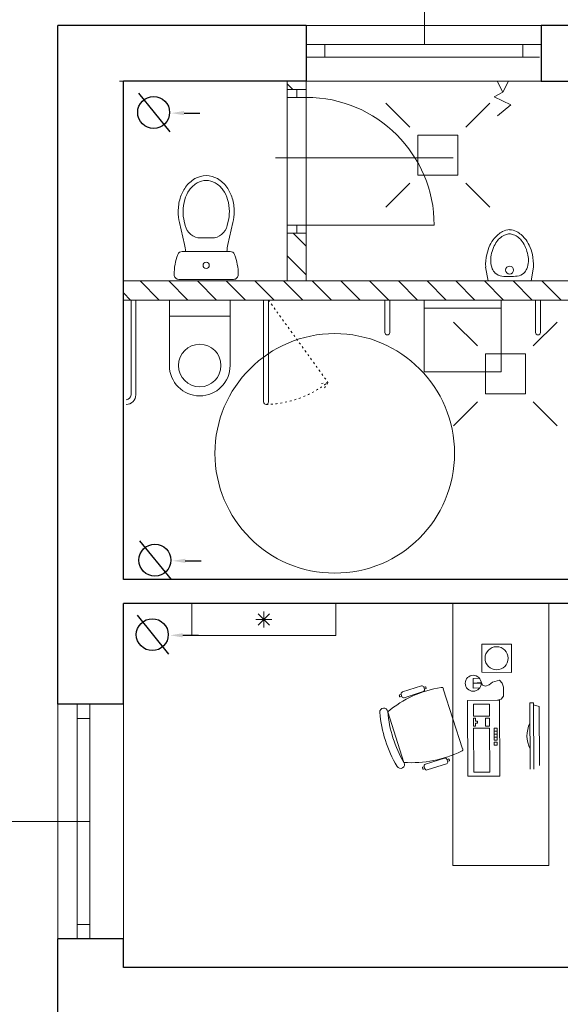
# Model space of a CAD drawing. Header units: millimetres. Extents: x -2948 to 78628, y 64669 to 215420.
# Tile 68 of 256: x 54941 to 55279, y 79750 to 80366. Entities that reach past the tile are written whole.
import ezdxf
from ezdxf.enums import TextEntityAlignment as Align

# ---------------------------------------------------------------- set-up
doc = ezdxf.new("R2010")
doc.units = ezdxf.units.MM
doc.linetypes.add('ACAD_ISO03W100', pattern=[30, 12, -18])
doc.linetypes.add('HIDDEN', pattern=[9.525, 6.35, -3.175])
for name, color, linetype, lineweight in [('1_OPIS_OKNA', 60, 'Continuous', 13), ('a_meble', 240, 'Continuous', 5), ('meble inst', 240, 'Continuous', 5), ('NOWE SCIANY', 3, 'Continuous', 13), ('OPIS', 2, 'Continuous', 13), ('P_WYPOSAZENIE_SANITARNE', 4, 'Continuous', 5), ('POMOC', 1, 'Continuous', 13), ('SCIANY', 7, 'Continuous', 30), ('STOLARKA', 3, 'Continuous', 13), ('WYMIAR', 5, 'Continuous', 13), ('WYPOSAZENIE_SANITARNE', 122, 'Continuous', 5), ('ŚCIANY', 7, 'Continuous', 30)]:
    doc.layers.add(name, color=color, linetype=linetype, lineweight=lineweight)
doc.styles.add('CP_ATTR', font='ROMANS.SHX')
doc.styles.add('style2', font='romans.shx', dxfattribs={"width": 0.7})
doc.dimstyles.new('100', dxfattribs={"dimscale": 80, "dimtxt": 0.2, "dimasz": 0.2, "dimexe": 1.25, "dimexo": 0.625, "dimgap": 0.05, "dimtad": 1, "dimdec": 0, "dimdsep": 46, "dimlunit": 6, "dimtxsty": 'style2', "dimblk1": 'TICK', "dimblk2": 'TICK', "dimsah": 1, "dimcen": 0.2, "dimse1": 1, "dimse2": 1, "dimclrd": 256, "dimclrt": 2, "dimadec": 0, "dimazin": 0, "dimtfac": 1, "dimtdec": 0, "dimtix": 1, "dimtmove": 1, "dimatfit": 0, "dimldrblk": 'DOTSMALL', "dimfxl": 1, "dimtolj": 1, "dimtzin": 0, "dimarcsym": 0})
pattern_1 = [(135, (17962.765, -27595.734), (-8.9802561, -8.9802561), [])]

# ---------------------------------------------------------------- blocks, each defined once
blk = doc.blocks.new('kom')
at = {"layer": 'a_meble'}
for points in [[(39.05, -14.92, -0.401573), (37.5, -14.16, -0.132972), (30.49, 21.93, -1), (27.95, 26.23, -0.112252), (61.8, 37.04, -1), (62.23, 32.06, 0.112252), (30.49, 21.93), (62.23, 32.06, -0.132972), (77.43, -1.41, -0.401573), (76.61, -2.93)], [(71.81, 23.31, 0.414214), (71, 21.74), (74.8, 9.83, 0.414214), (76.37, 9.02), (77.56, 9.4), (77.85, 8.51, -0.414214), (77.65, 8.12), (77.05, 7.93, -0.414214), (76.66, 8.13), (76.37, 9.02), (77.56, 9.4, 0.414214), (78.37, 10.97), (74.57, 22.88, 0.414214), (73, 23.69), (71.81, 23.31), (71.52, 24.21, -0.414214), (71.73, 24.6), (72.32, 24.79, -0.414214), (72.72, 24.59), (73, 23.69)], [(26.56, 8.86), (26.28, 9.76, -0.414214), (26.48, 10.15), (27.07, 10.34, -0.414214), (27.47, 10.14), (27.75, 9.24), (26.56, 8.86, 0.414214), (25.75, 7.29), (29.55, -4.62, 0.414214), (31.12, -5.43), (32.32, -5.05), (32.6, -5.94, -0.414214), (32.4, -6.33), (31.8, -6.52, -0.414214), (31.41, -6.32), (31.12, -5.43), (32.32, -5.05, 0.414214), (33.13, -3.48), (29.32, 8.43, 0.414214), (27.75, 9.24)], [(38.99, -57, -0.234116), (55.02, -56.92)]]:
    blk.add_lwpolyline(points, format="xyb", dxfattribs=at)
for points in [[(76.54, -2.73), (38.99, -14.72)], [(82.6, -68.76), (129.99, -68.76), (129.99, -8.76), (-34.01, -8.76), (-34.01, -68.76), (82.6, -68.76)], [(77.09, -25.49), (77.02, -21.47), (82.99, -21.38), (83.14, -25.32)], [(80.13, -26.42), (80, -21.43), (80.41, -26.41)], [(80.61, -26.54), (78.88, -27.31), (78.12, -29.05), (79.09, -31.36), (80.73, -33.56), (81.91, -37.79), (80.14, -39.5), (77.58, -40.31), (71.93, -40.33), (70.01, -38.97), (69.41, -36.59)], [(51.91, -36.36), (50.03, -36.37), (50.02, -34.5), (51.9, -34.49)], [(51.9, -34.49), (51.91, -36.36)], [(26.23, -57.05), (67.78, -56.86), (67.79, -59.15), (26.24, -59.34)], [(28.61, -62.82), (65.46, -62.65), (66.62, -59.15)]]:
    blk.add_lwpolyline(points, dxfattribs=at)
for points in [[(21.82, -18.06), (69.32, -17.84), (69.41, -37.84), (21.91, -38.06)], [(24.34, -21.8), (51.84, -21.68), (51.89, -31.68), (24.39, -31.8)], [(56.22, -22.91), (56.23, -24.16), (54.98, -24.16), (54.97, -22.91), (53.1, -22.92), (53.09, -21.67), (58.09, -21.65), (58.1, -22.9)], [(66.84, -21.61), (66.89, -31.61), (59.39, -31.64), (59.34, -21.64)], [(53.14, -31.67), (53.12, -29.17), (58.12, -29.15), (58.14, -31.65)], [(86.87, -45.37), (104.43, -45.41), (104.47, -26.83), (86.92, -26.78)], [(41.27, -34.54), (43.15, -34.53), (43.16, -36.4), (41.28, -36.41)], [(44.41, -36.4), (44.4, -34.52), (46.27, -34.51), (46.28, -36.39)], [(46.27, -34.51), (48.15, -34.5), (48.16, -36.38), (46.28, -36.39)], [(48.15, -34.5), (50.02, -34.5), (50.03, -36.37), (48.16, -36.38)]]:
    blk.add_lwpolyline(points, close=True, dxfattribs=at)
for centre, radius in [((80, -21.43), 5), ((95.67, -36.1), 7.23)]:
    blk.add_circle(centre, radius, dxfattribs=at)
blk = doc.blocks.new('2DHSN_701_zgzz0d2')
for p, q in [((-19, 0), (19, 0)), ((-19, -41), (-19, 0)), ((19, -41), (19, 0)), ((-19, -10), (19, -10))]:
    blk.add_line(p, q)
blk.add_circle((0, -41), 13.3)
for start, end in [(-180, -90), (-90, 0)]:
    blk.add_arc((0, -41), 19, start, end)
at = {"linetype": 'ByBlock', "style": 'CP_ATTR', "flags": 9}
for tag, p in [('NAME', (-9.19, -2.14)), ('FLOW', (-9.19, -2.15)), ('CHARACTER', (-9.19, -2.16)), ('TEMPERATURE', (-9.19, -2.16)), ('NUMBER', (-9.19, -2.17)), ('PRODUCT-TYPE', (-9.19, -2.18)), ('ORDER-NO', (-9.19, -2.19)), ('OTHER', (-9.18, -2.14)), ('PN', (-9.18, -2.15)), ('PRODUCER', (-9.17, -2.15)), ('ARTICLE', (-9.16, -2.14)), ('VOLTAGE', (-9.16, -2.17)), ('GROUP', (-9.15, -2.16)), ('WEIGHT', (-9.15, -2.16)), ('POWER', (-9.15, -2.19)), ('DN', (-9.14, -2.18))]:
    blk.add_attdef(tag, text='', height=0.000132, dxfattribs=at).set_placement(p, align=Align.MIDDLE_LEFT)
blk = doc.blocks.new('2DHSN_716_f2sxu40')
for p, q in [((-29, 0), (24, 0)), ((-24, -45), (-24, 0)), ((24, 0), (24, -45)), ((24, -5), (-24, -5)), ((24, -45), (-24, -45))]:
    blk.add_line(p, q)
at = {"linetype": 'ByBlock', "style": 'CP_ATTR', "flags": 9}
for tag, p in [('NAME', (-7.36, -1.83)), ('FLOW', (-7.36, -1.83)), ('CHARACTER', (-7.36, -1.84)), ('NUMBER', (-7.36, -1.85)), ('TEMPERATURE', (-7.36, -1.85)), ('PRODUCT-TYPE', (-7.36, -1.86)), ('ORDER-NO', (-7.36, -1.87)), ('PN', (-7.34, -1.83)), ('OTHER', (-7.34, -1.83)), ('PRODUCER', (-7.33, -1.83)), ('VOLTAGE', (-7.33, -1.85)), ('ARTICLE', (-7.32, -1.83)), ('WEIGHT', (-7.32, -1.84)), ('GROUP', (-7.32, -1.85)), ('POWER', (-7.32, -1.87)), ('DN', (-7.31, -1.86))]:
    blk.add_attdef(tag, text='', height=0.00005, dxfattribs=at).set_placement(p, align=Align.MIDDLE_LEFT)
blk = doc.blocks.new('A$C172927FC')
at = {"layer": 'WYPOSAZENIE_SANITARNE'}
for p, q in [((-8.68, 35.29), (0.05, 33.82)), ((0.05, 33.82), (0.01, 6.84)), ((-8.68, 5.37), (0.02, 6.84))]:
    blk.add_line(p, q, dxfattribs=at)
at = {"layer": 'WYPOSAZENIE_SANITARNE', "extrusion": (0, 0, -1)}
for centre, major_axis, start_param, end_param in [((-14.38, 15.45), (-13.38, 13.38), 0.083366, 0.348876), ((-9.98, 5.67), (-20.97, 20.97), 0.353831, 0.563601), ((-11.05, 6.71), (-18.11, 18.11), 0.393284, 0.589384), ((-9.96, 5.65), (-20.98, 20.98), 0.563092, 0.828839), ((-12.86, 14.9), (12.19, 12.19), -0.97239, -0.742667), ((-12.8, 18.28), (-9.8, 9.8), 0.834211, 1.17158), ((-10.3, 24.35), (-5.16, 5.16), 1.168328, 1.614808), ((-23.17, 20.32), (6.29, 6.29), 3.928059, 4.443853), ((-14.06, 15.1), (-13.72, 13.72), 6.016495, 6.365606), ((-17.18, 18.16), (-8.92, 8.92), 5.87072, 6.153939), ((-18.08, 18.91), (8.09, 8.09), 4.580174, 4.87766), ((-13.87, 13.28), (-13.06, 13.06), 0.157604, 0.398026), ((-10.77, 23.88), (5.63, 5.63), 0.040978, 0.620876), ((-61.62, 20.32), (41.64, 41.64), 0.702899, 0.867788), ((-23.14, 20.37), (6.32, 6.32), 3.408761, 3.922462), ((-22.72, 20.34), (4.71, 4.71), 3.924544, 4.299004), ((-22.72, 20.31), (4.71, 4.71), 3.554869, 3.929329), ((-6.73, 20.33), (1.77, 1.77), 2.356194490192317, 8.639379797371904), ((-14.05, 25.58), (-13.73, 13.73), 4.629586, 4.978331), ((-17.18, 22.49), (8.92, 8.92), 3.27073, 3.553949), ((-18.08, 21.74), (8.09, 8.09), 2.976213, 3.273699), ((-13.87, 27.37), (-13.06, 13.06), 4.314254, 4.554676), ((-10.77, 16.77), (5.63, 5.63), 0.949811, 1.529709), ((-14.38, 25.22), (13.38, 13.38), 2.792384, 3.057777), ((-9.97, 35.03), (-20.99, 20.99), 4.148711, 4.358191), ((-11.05, 33.94), (-18.11, 18.11), 4.122896, 4.318997), ((-12.86, 25.75), (12.19, 12.19), 2.313354, 2.543077), ((-12.8, 22.37), (9.8, 9.8), 1.969904, 2.307273), ((-10.3, 16.3), (5.16, 5.16), 1.526676, 1.973155), ((-9.96, 35.02), (-20.98, 20.98), 3.883456, 4.149114)]:
    blk.add_ellipse(centre, major_axis=major_axis, ratio=1, start_param=start_param, end_param=end_param, dxfattribs=at)
blk = doc.blocks.new('2DHSN_724_5an68yu')
for p, q in [((-17.5, 17.51), (-32.5, 32.51)), ((17.5, 17.51), (32.5, 32.51)), ((-17.5, -17.51), (-32.5, -32.51)), ((17.5, -17.51), (32.5, -32.51))]:
    blk.add_line(p, q)
blk.add_lwpolyline([(-12.5, 12.5), (12.5, 12.5), (12.5, -12.5), (-12.5, -12.5)], close=True)
at = {"linetype": 'ByBlock', "style": 'CP_ATTR', "flags": 9}
for tag, p in [('NAME', (-9.19, -1.83)), ('FLOW', (-9.19, -1.83)), ('CHARACTER', (-9.19, -1.84)), ('NUMBER', (-9.19, -1.85)), ('TEMPERATURE', (-9.19, -1.85)), ('PRODUCT-TYPE', (-9.19, -1.86)), ('ORDER-NO', (-9.19, -1.87)), ('PN', (-9.18, -1.83)), ('OTHER', (-9.18, -1.83)), ('PRODUCER', (-9.17, -1.83)), ('ARTICLE', (-9.16, -1.83)), ('VOLTAGE', (-9.16, -1.85)), ('WEIGHT', (-9.15, -1.84)), ('GROUP', (-9.15, -1.85)), ('POWER', (-9.15, -1.87)), ('DN', (-9.14, -1.86))]:
    blk.add_attdef(tag, text='', height=0.00005, dxfattribs=at).set_placement(p, align=Align.MIDDLE_LEFT)
blk = doc.blocks.new('A$C48A16FC9')
at = {"layer": 'WYPOSAZENIE_SANITARNE'}
for p, q in [((-13.67, 35.98), (20.52, 35.98)), ((-13.28, 0.27), (-10.09, 14.1)), ((18.4, 18.48), (-11.55, 18.48)), ((20.13, 0.27), (16.94, 14.1)), ((0, 10), (6.85, 10)), ((-10.36, -0.41), (-9.74, 2.25)), ((17.21, -0.41), (16.6, 2.25))]:
    blk.add_line(p, q, dxfattribs=at)
for points in [[(-14.07, -6.52, 0.072039), (-12.86, -14.86, 0.083339), (-9.48, -21.8, 0.106661), (-3.63, -27.12, 0.132138), (3.43, -29.02, 0.132138), (10.48, -27.12, 0.106661), (16.33, -21.8, 0.083339), (19.72, -14.86, 0.072039), (20.93, -6.52, 0.05824), (20.13, 0.27, 0.083339)], [(-13.28, 0.27, 0.05824), (-14.07, -6.52, 0.072039)], [(-10.36, -0.43, 0.05824), (-11.07, -6.52, 0.05824)], [(-11.07, -6.52, 0.072039), (-9.99, -14.01, 0.083339), (-7.04, -20.05, 0.106661), (-2.12, -24.52, 0.132138), (3.43, -26.02, 0.132138), (8.98, -24.52, 0.106661), (13.89, -20.05, 0.083339), (16.84, -14.01, 0.072039), (17.93, -6.52, 0.05824), (17.21, -0.43, 0.05824)]]:
    blk.add_lwpolyline(points, format="xyb", dxfattribs=at)
blk.add_circle((3.43, 27.23), 1.96, dxfattribs=at)
for centre, radius, start, end in [((-13.67, 32.98), 3, 90, 180.53765), ((20.33, 33.3), 37, 180.53765, 200.34174), ((20.52, 32.98), 3, 359.46235, 90), ((-13.48, 33.3), 37, 339.65826, 359.46235), ((-11.55, 21.48), 3, 200.34174, 270), ((18.4, 21.48), 3, 270, 339.65826), ((-29.57, 18.6), 20, 346.99533, 359.67168), ((36.43, 18.6), 20, 180.32832, 193.00467), ((0, 0), 10, 90, 166.99533), ((6.85, 0), 10, 13.00467, 90)]:
    blk.add_arc(centre, radius, start, end, dxfattribs=at)
blk = doc.blocks.new('G$C88593572')
at = {"layer": 'STOLARKA', "ltscale": 2}
blk.add_line((-85, 22), (-85, 102), dxfattribs=at)
for points in [[(-90, 10), (-90, 22), (-85, 22), (-85, 10)], [(-5, 10), (-5, 22), (0, 22), (0, 10)]]:
    blk.add_lwpolyline(points, close=True, dxfattribs=at)
blk.add_arc((-85, 22), 80, 0, 90, dxfattribs=at)
blk = doc.blocks.new('TICK')
at = {"color": 5}
for p, q in [((0, -0.75), (0, 0.75)), ((-1, 0), (1, 0))]:
    blk.add_line(p, q, dxfattribs=at)
at = {"const_width": 0.1}
blk.add_lwpolyline([(-0.354, -0.354), (0.354, 0.354)], dxfattribs=at)
blk = doc.blocks.new('*D915')
at = {"layer": 'Defpoints', "color": 0, "ltscale": 2, "transparency": 16777216}
for p in [(54206.51, 80362.64), (54948.49, 80362.64), (54948.53, 70695.64)]:
    blk.add_point(p, dxfattribs=at)
at = {"layer": 'WYMIAR', "lineweight": -2, "ltscale": 2, "transparency": 16777216}
blk.add_line((54206.55, 70711.64), (54206.51, 80346.64), dxfattribs=at)
at = {"layer": 'WYMIAR', "lineweight": -2, "ltscale": 2, "transparency": 16777216, "xscale": 16, "yscale": 16, "zscale": 16}
for p, rotation in [((54206.51, 80362.64), 90.00020786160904), ((54206.55, 70695.64), 270.0002078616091)]:
    blk.add_blockref('TICK', p, dxfattribs=dict(at, rotation=rotation))
at = {"layer": 'WYMIAR', "color": 2, "ltscale": 2, "transparency": 16777216, "insert": (54194.05, 75529.14), "char_height": 16, "attachment_point": 5, "rotation": 90.00021, "style": 'style2'}
blk.add_mtext('\\A1;9\xa0667', dxfattribs=at)
blk = doc.blocks.new('_DotSmall')
at = {"layer": 'OPIS', "color": 0, "const_width": 0.5}
blk.add_lwpolyline([(-0.0625, 0, 1), (0.0625, 0, 1)], format="xyb", close=True, dxfattribs=at)
blk = doc.blocks.new('*D1116')
at = {"layer": 'Defpoints', "color": 0, "ltscale": 2, "transparency": 16777216}
for p in [(54277.68, 79772.64), (55015.89, 79772.64), (55015.89, 79730.64)]:
    blk.add_point(p, dxfattribs=at)
at = {"layer": 'WYMIAR', "lineweight": -2, "ltscale": 2, "transparency": 16777216}
blk.add_line((54277.68, 79746.64), (54277.68, 79756.64), dxfattribs=at)
at = {"layer": 'WYMIAR', "lineweight": -2, "ltscale": 2, "transparency": 16777216, "xscale": 16, "yscale": 16, "zscale": 16}
for p, rotation in [((54277.68, 79772.64), 90), ((54277.68, 79730.64), 270)]:
    blk.add_blockref('TICK', p, dxfattribs=dict(at, rotation=rotation))
at = {"layer": 'WYMIAR', "color": 2, "ltscale": 2, "transparency": 16777216, "insert": (54265.68, 79751.64), "char_height": 16, "attachment_point": 5, "rotation": 90, "style": 'style2'}
blk.add_mtext('\\A1;42', dxfattribs=at)
blk = doc.blocks.new('*D1117')
at = {"layer": 'Defpoints', "color": 0, "ltscale": 2, "transparency": 16777216}
for p in [(54277.68, 80000.64), (55015.89, 80000.64), (55015.89, 79772.64)]:
    blk.add_point(p, dxfattribs=at)
at = {"layer": 'WYMIAR', "lineweight": -2, "ltscale": 2, "transparency": 16777216}
blk.add_line((54277.68, 79788.64), (54277.68, 79984.64), dxfattribs=at)
at = {"layer": 'WYMIAR', "lineweight": -2, "ltscale": 2, "transparency": 16777216, "xscale": 16, "yscale": 16, "zscale": 16}
for p, rotation in [((54277.68, 80000.64), 90), ((54277.68, 79772.64), 270)]:
    blk.add_blockref('TICK', p, dxfattribs=dict(at, rotation=rotation))
at = {"layer": 'WYMIAR', "color": 2, "ltscale": 2, "transparency": 16777216, "insert": (54265.68, 79886.64), "char_height": 16, "attachment_point": 5, "rotation": 90, "style": 'style2'}
blk.add_mtext('\\A1;228', dxfattribs=at)
blk = doc.blocks.new('*D1118')
at = {"layer": 'Defpoints', "color": 0, "ltscale": 2, "transparency": 16777216}
for p in [(54277.68, 80015.64), (55015.89, 80015.64), (55015.89, 80000.64)]:
    blk.add_point(p, dxfattribs=at)
at = {"layer": 'WYMIAR', "lineweight": -2, "ltscale": 2, "transparency": 16777216}
for p, q in [((54277.68, 80031.64), (54277.68, 80047.64)), ((54277.68, 80000.64), (54277.68, 80015.64)), ((54277.68, 79984.64), (54277.68, 79968.64))]:
    blk.add_line(p, q, dxfattribs=at)
at = {"layer": 'WYMIAR', "lineweight": -2, "ltscale": 2, "transparency": 16777216, "xscale": 16, "yscale": 16, "zscale": 16}
for p, rotation in [((54277.68, 80015.64), 270), ((54277.68, 80000.64), 90)]:
    blk.add_blockref('TICK', p, dxfattribs=dict(at, rotation=rotation))
at = {"layer": 'WYMIAR', "color": 2, "ltscale": 2, "transparency": 16777216, "insert": (54265.68, 80008.14), "char_height": 16, "attachment_point": 5, "rotation": 90, "style": 'style2'}
blk.add_mtext('\\A1;15', dxfattribs=at)
blk = doc.blocks.new('*D1119')
at = {"layer": 'Defpoints', "color": 0, "ltscale": 2, "transparency": 16777216}
for p in [(54277.68, 80190.64), (55015.89, 80190.64), (55015.89, 80015.64)]:
    blk.add_point(p, dxfattribs=at)
at = {"layer": 'WYMIAR', "lineweight": -2, "ltscale": 2, "transparency": 16777216}
blk.add_line((54277.68, 80031.64), (54277.68, 80174.64), dxfattribs=at)
at = {"layer": 'WYMIAR', "lineweight": -2, "ltscale": 2, "transparency": 16777216, "xscale": 16, "yscale": 16, "zscale": 16}
for p, rotation in [((54277.68, 80190.64), 90), ((54277.68, 80015.64), 270)]:
    blk.add_blockref('TICK', p, dxfattribs=dict(at, rotation=rotation))
at = {"layer": 'WYMIAR', "color": 2, "ltscale": 2, "transparency": 16777216, "insert": (54265.68, 80103.14), "char_height": 16, "attachment_point": 5, "rotation": 90, "style": 'style2'}
blk.add_mtext('\\A1;175', dxfattribs=at)
blk = doc.blocks.new('*D1120')
at = {"layer": 'Defpoints', "color": 0, "ltscale": 2, "transparency": 16777216}
for p in [(54277.68, 80202.64), (55015.89, 80202.64), (55015.89, 80190.64)]:
    blk.add_point(p, dxfattribs=at)
at = {"layer": 'WYMIAR', "lineweight": -2, "ltscale": 2, "transparency": 16777216}
for p, q in [((54277.68, 80218.64), (54277.68, 80234.64)), ((54277.68, 80190.64), (54277.68, 80202.64)), ((54277.68, 80174.64), (54277.68, 80158.64))]:
    blk.add_line(p, q, dxfattribs=at)
at = {"layer": 'WYMIAR', "lineweight": -2, "ltscale": 2, "transparency": 16777216, "xscale": 16, "yscale": 16, "zscale": 16}
for p, rotation in [((54277.68, 80202.64), 270), ((54277.68, 80190.64), 90)]:
    blk.add_blockref('TICK', p, dxfattribs=dict(at, rotation=rotation))
at = {"layer": 'WYMIAR', "color": 2, "ltscale": 2, "transparency": 16777216, "insert": (54265.68, 80196.64), "char_height": 16, "attachment_point": 5, "rotation": 90, "style": 'style2'}
blk.add_mtext('\\A1;12', dxfattribs=at)
blk = doc.blocks.new('*D1140')
at = {"layer": 'Defpoints', "color": 0, "ltscale": 2, "transparency": 16777216}
for p in [(54277.68, 80327.64), (55005.49, 80327.64), (55005.49, 80202.64)]:
    blk.add_point(p, dxfattribs=at)
at = {"layer": 'WYMIAR', "lineweight": -2, "ltscale": 2, "transparency": 16777216}
blk.add_line((54277.68, 80218.64), (54277.68, 80311.64), dxfattribs=at)
at = {"layer": 'WYMIAR', "lineweight": -2, "ltscale": 2, "transparency": 16777216, "xscale": 16, "yscale": 16, "zscale": 16}
for p, rotation in [((54277.68, 80327.64), 90), ((54277.68, 80202.64), 270)]:
    blk.add_blockref('TICK', p, dxfattribs=dict(at, rotation=rotation))
at = {"layer": 'WYMIAR', "color": 2, "ltscale": 2, "transparency": 16777216, "insert": (54265.68, 80265.14), "char_height": 16, "attachment_point": 5, "rotation": 90, "style": 'style2'}
blk.add_mtext('\\A1;125', dxfattribs=at)
blk = doc.blocks.new('*D1141')
at = {"layer": 'Defpoints', "color": 0, "ltscale": 2, "transparency": 16777216}
for p in [(54277.68, 80362.64), (55005.49, 80362.64), (55005.49, 80327.64)]:
    blk.add_point(p, dxfattribs=at)
at = {"layer": 'WYMIAR', "lineweight": -2, "ltscale": 2, "transparency": 16777216}
for p, q in [((54277.68, 80378.64), (54277.68, 80394.64)), ((54277.68, 80327.64), (54277.68, 80362.64)), ((54277.68, 80311.64), (54277.68, 80295.64))]:
    blk.add_line(p, q, dxfattribs=at)
at = {"layer": 'WYMIAR', "lineweight": -2, "ltscale": 2, "transparency": 16777216, "xscale": 16, "yscale": 16, "zscale": 16}
for p, rotation in [((54277.68, 80362.64), 270), ((54277.68, 80327.64), 90)]:
    blk.add_blockref('TICK', p, dxfattribs=dict(at, rotation=rotation))
at = {"layer": 'WYMIAR', "color": 2, "ltscale": 2, "transparency": 16777216, "insert": (54265.68, 80345.14), "char_height": 16, "attachment_point": 5, "rotation": 90, "style": 'style2'}
blk.add_mtext('\\A1;35', dxfattribs=at)
blk = doc.blocks.new('*D1167')
at = {"layer": 'Defpoints', "color": 0, "ltscale": 2, "transparency": 16777216}
for p in [(55315.49, 80582.58), (55005.49, 80384.78), (55315.49, 80327.64)]:
    blk.add_point(p, dxfattribs=at)
at = {"layer": 'WYMIAR', "lineweight": -2, "ltscale": 2, "transparency": 16777216}
blk.add_line((55021.49, 80582.58), (55299.49, 80582.58), dxfattribs=at)
at = {"layer": 'WYMIAR', "lineweight": -2, "ltscale": 2, "transparency": 16777216, "xscale": 16, "yscale": 16, "zscale": 16, "rotation": 180}
blk.add_blockref('TICK', (55005.49, 80582.58), dxfattribs=at)
at = {"layer": 'WYMIAR', "lineweight": -2, "ltscale": 2, "transparency": 16777216, "xscale": 16, "yscale": 16, "zscale": 16}
blk.add_blockref('TICK', (55315.49, 80582.58), dxfattribs=at)
at = {"layer": 'WYMIAR', "color": 2, "ltscale": 2, "transparency": 16777216, "insert": (55160.49, 80570.58), "char_height": 16, "attachment_point": 5, "rotation": 180, "style": 'style2'}
blk.add_mtext('\\A1;310', dxfattribs=at)

msp = doc.modelspace()

# ---------------------------------------------------------------- hatches: boundary and pattern name
at = {"layer": 'NOWE SCIANY', "ltscale": 2, "true_color": 0x33a319, "transparency": 33554687}
h = msp.add_hatch(dxfattribs=at)
h.set_pattern_fill('ANSI31', color=84, scale=4)
h.set_pattern_definition(pattern_1)
h.paths.add_polyline_path([(55315.49, 80219.59), (55315.49, 80202.64), (55327.46, 80202.64), (55327.46, 80219.59)])
h.paths.add_polyline_path([(55315.49, 80202.64), (55303.49, 80202.64), (55005.49, 80202.64), (55005.49, 80190.64), (55327.49, 80190.64), (55327.49, 80202.64)])
h.paths.add_polyline_path([(55327.49, 80202.64), (55327.49, 80190.64), (55413.93, 80190.64), (55413.93, 80195.67), (55413.93, 80202.64)])
edge = h.paths.add_edge_path()
edge.add_line((55315.49, 80190.64), (55315.49, 80135.9))
edge.add_line((55315.49, 80135.9), (55321.9, 80135.9))
edge.add_line((55321.9, 80135.9), (55321.9, 80129.4))
edge.add_line((55321.9, 80129.4), (55326.9, 80129.4))
edge.add_arc((55326.57, 80038.6), 90.8, 89.42364, 89.79163, ccw=False)
edge.add_line((55327.49, 80129.4), (55327.49, 80135.64))
edge.add_line((55327.49, 80135.64), (55327.49, 80190.64))
edge.add_line((55327.49, 80190.64), (55315.49, 80190.64))
h.paths.add_polyline_path([(55315.49, 80327.64), (55315.49, 80322.59), (55327.49, 80322.59), (55327.49, 80323.56), (55327.49, 80327.64)])
h.paths.add_polyline_path([(55315.49, 80022.9), (55315.49, 80015.64), (55327.49, 80015.64), (55327.49, 80022.9)])
h.paths.add_polyline_path([(55303.49, 80015.64), (55303.49, 80000.64), (55393.49, 80000.64), (55393.49, 80015.64)])
h.paths.add_polyline_path([(55107.98, 80232.56), (55107.99, 80202.64), (55119.99, 80202.64), (55119.98, 80232.56)])
h = msp.add_hatch(dxfattribs=at)
h.set_pattern_fill('ANSI31', color=84, scale=4)
h.set_pattern_definition(pattern_1)
h.paths.add_polyline_path([(55107.99, 80327.64), (55107.99, 80322.56), (55119.99, 80322.56), (55119.99, 80327.64)])
h.paths.add_polyline_path([(55516.93, 80202.64), (55516.93, 80190.64), (55525.49, 80190.64), (55525.49, 80202.64)])

# ---------------------------------------------------------------- linework, layer by layer
for p, q in [((55014.86, 80320.25), (55034.57, 80296)), ((55043.45, 80307.7), (55053.32, 80307.7)), ((55015.66, 80039.89), (55035.37, 80015.64)), ((55044.25, 80027.35), (55054.12, 80027.35)), ((55014.02, 79993.24), (55033.74, 79968.99)), ((55042.62, 79980.7), (55052.48, 79980.7))]:
    msp.add_line(p, q)
for centre in [(55024.44, 80308.12), (55025.24, 80027.77), (55023.6, 79981.11)]:
    msp.add_circle(centre, 10)
for points in [[(55043.45, 80306.39), (55043.45, 80309.02), (55035.57, 80307.7)], [(55044.25, 80026.04), (55044.25, 80028.66), (55036.37, 80027.35)], [(55042.62, 79979.38), (55042.62, 79982.01), (55034.74, 79980.7)]]:
    msp.add_solid(points)
at = {"layer": '1_OPIS_OKNA'}
for p, q in [((55193.99, 80350.64), (55193.99, 80484.21)), ((54984.49, 79864.14), (54848.92, 79864.14))]:
    msp.add_line(p, q, dxfattribs=at)
at = {"layer": 'meble inst', "lineweight": 5, "ltscale": 0.02}
for p, q in [((55242.99, 80320.85), (55239.59, 80327.19)), ((55246.22, 80327.19), (55242.99, 80320.85)), ((55242.99, 80320.85), (55237.62, 80317.97)), ((55237.62, 80317.97), (55248.04, 80312.88)), ((55248.04, 80312.88), (55239.69, 80306.02)), ((55010.28, 80131.26), (55010.28, 80190.64)), ((55013.28, 80131.26), (55013.28, 80190.64)), ((55093.27, 80126.76), (55093.27, 80190.64)), ((55096.27, 80126.76), (55096.27, 80190.64)), ((55169.18, 80170.26), (55169.18, 80190.64)), ((55172.18, 80190.64), (55172.18, 80170.26)), ((55263.46, 80190.64), (55263.46, 80170.26)), ((55266.46, 80170.26), (55266.46, 80190.64))]:
    msp.add_line(p, q, dxfattribs=at)
at = {"layer": 'meble inst', "linetype": 'ACAD_ISO03W100', "ltscale": 0.1}
for p, q in [((55096.27, 80190.64), (55133.51, 80139.08)), ((55129.38, 80138.29), (55133.51, 80139.08)), ((55133.51, 80139.08), (55131.3, 80135.65))]:
    msp.add_line(p, q, dxfattribs=at)
at = {"layer": 'meble inst', "lineweight": 5, "ltscale": 0.02}
msp.add_circle((55137.77, 80094.63), 75, dxfattribs=at)
for centre, radius, start in [((55170.68, 80170.26), 1.5, 180), ((55264.96, 80170.26), 1.5, 180), ((55007.28, 80131.26), 3, 270), ((55007.28, 80131.26), 6, 270), ((55094.77, 80126.76), 1.5, 180)]:
    msp.add_arc(centre, radius, start, 0, dxfattribs=at)
at = {"layer": 'meble inst', "linetype": 'ACAD_ISO03W100', "ltscale": 0.1}
msp.add_arc((55093.27, 80190.64), 65.4, 271.34501, 307.96229, dxfattribs=at)
at = {"layer": 'NOWE SCIANY', "ltscale": 2}
msp.add_line((55119.99, 80278.56), (55119.99, 80323.56), dxfattribs=at)
at = {"layer": 'NOWE SCIANY'}
msp.add_line((55211.86, 80279.63), (55100.77, 80279.63), dxfattribs=at)
at = {"layer": 'NOWE SCIANY', "ltscale": 2}
for points in [[(55002.99, 80327.64), (55107.99, 80327.64), (55107.99, 80202.64), (55119.99, 80202.64), (55119.99, 80327.64)], [(55005.49, 80327.64), (55005.49, 80202.64), (55547.49, 80202.64)], [(55114.01, 80317.56), (55114.01, 80322.56)], [(55114.01, 80232.56), (55114.01, 80237.56)], [(55005.49, 80202.64), (55005.49, 80190.64), (55547.49, 80190.64)]]:
    msp.add_lwpolyline(points, dxfattribs=at)
at = {"layer": 'NOWE SCIANY', "lineweight": 5}
msp.add_lwpolyline([(55405.49, 80327.64), (55005.49, 80327.64)], dxfattribs=at)
at = {"layer": 'NOWE SCIANY'}
for points in [[(55107.99, 80202.64), (55107.99, 80323.56)], [(55114.99, 80322.56), (55119.99, 80322.56), (55108.01, 80322.56)], [(55119.99, 80269.64), (55119.99, 80323.56)], [(55119.99, 80323.56), (55119.99, 80202.64)], [(55119.99, 80202.64), (55119.99, 80323.56)]]:
    msp.add_lwpolyline(points, dxfattribs=at)
at = {"layer": 'P_WYPOSAZENIE_SANITARNE', "ltscale": 2}
msp.add_lwpolyline([(55138.35, 79980.64), (55048.35, 79980.64), (55048.35, 80000.64), (55138.35, 80000.64)], close=True, dxfattribs=at)
at = {"layer": 'P_WYPOSAZENIE_SANITARNE', "linetype": 'HIDDEN', "ltscale": 2}
for points in [[(55093.35, 79990.65), (55096.89, 79987.11), (55089.82, 79994.18)], [(55093.35, 79990.65), (55089.82, 79987.11), (55096.89, 79994.18), (55093.35, 79990.65)], [(55093.35, 79990.64), (55093.35, 79985.64), (55093.35, 79995.64)], [(55093.35, 79990.65), (55088.35, 79990.65), (55098.35, 79990.65), (55093.35, 79990.64)]]:
    msp.add_lwpolyline(points, dxfattribs=at)
at = {"layer": 'POMOC'}
for p, q in [((55119.99, 80362.64), (55266.99, 80362.64)), ((55266.99, 80327.64), (55119.99, 80327.64)), ((54964.49, 79790.64), (54964.49, 79937.64)), ((54976.49, 79790.64), (54976.49, 79937.64)), ((54976.49, 79790.64), (54976.49, 79937.64)), ((55005.49, 79937.64), (55005.49, 79790.64))]:
    msp.add_line(p, q, dxfattribs=at)
at = {"layer": 'SCIANY', "ltscale": 2}
for p, q in [((55273.49, 80015.64), (55005.49, 80015.64)), ((55273.49, 80000.64), (55005.49, 80000.64))]:
    msp.add_line(p, q, dxfattribs=at)
at = {"layer": 'STOLARKA'}
for p, q in [((55119.99, 80350.64), (55266.99, 80350.64)), ((55131.49, 80350.64), (55131.49, 80342.64)), ((55255.49, 80350.64), (55255.49, 80342.64)), ((55119.99, 80342.64), (55265.99, 80342.64)), ((54976.49, 79790.64), (54976.49, 79937.64)), ((54984.49, 79790.64), (54984.49, 79937.64)), ((54976.49, 79928.64), (54984.49, 79928.64)), ((54976.49, 79799.64), (54984.49, 79799.64))]:
    msp.add_line(p, q, dxfattribs=at)
at = {"layer": 'ŚCIANY', "ltscale": 2}
for p, q in [((54964.49, 79937.64), (54964.49, 80362.64)), ((55119.99, 80362.64), (54964.49, 80362.64)), ((55119.99, 80362.64), (55119.99, 80327.64)), ((55266.99, 80362.64), (55266.99, 80327.64)), ((55600.49, 80362.64), (55266.99, 80362.64)), ((55005.49, 80015.64), (55005.49, 80327.64)), ((55119.99, 80327.64), (55005.49, 80327.64)), ((55266.99, 80327.64), (55525.49, 80327.64)), ((55303.49, 80015.64), (55005.49, 80015.64)), ((55005.49, 79937.64), (55005.49, 80000.64)), ((55303.49, 80000.64), (55005.49, 80000.64)), ((55005.49, 79937.64), (54964.49, 79937.64)), ((54964.49, 79635.64), (54964.49, 79790.64)), ((55005.49, 79790.64), (54964.49, 79790.64)), ((55005.49, 79772.64), (55005.49, 79790.64)), ((55525.49, 79772.64), (55005.49, 79772.64))]:
    msp.add_line(p, q, dxfattribs=at)

# ---------------------------------------------------------------- block references
at = {"layer": 'meble inst', "lineweight": 5, "ltscale": 0.02}
for name, p in [('2DHSN_724_5an68yu', (55202.32, 80281.35)), ('2DHSN_701_zgzz0d2', (55053.27, 80190.64))]:
    msp.add_blockref(name, p, dxfattribs=at)
at = {"layer": 'meble inst', "lineweight": 5, "ltscale": 0.02, "xscale": -1}
for name, p in [('2DHSN_716_f2sxu40', (55217.82, 80190.65)), ('2DHSN_724_5an68yu', (55244.55, 80144.38))]:
    msp.add_blockref(name, p, dxfattribs=at)
at = {"layer": 'NOWE SCIANY', "color": 12, "ltscale": 2, "true_color": 0xdb0000, "xscale": -1, "rotation": 270}
msp.add_blockref('G$C88593572', (55097.98, 80322.56), dxfattribs=at)
at = {"layer": 'NOWE SCIANY', "rotation": 90}
msp.add_blockref('kom', (55202.99, 79870.65), dxfattribs=at)
at = {"layer": 'WYPOSAZENIE_SANITARNE'}
for name, p, rotation in [('A$C48A16FC9', (55060.75, 80239.54), 180.0000000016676), ('A$C172927FC', (55226.85, 80202.64), 270.0225746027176)]:
    msp.add_blockref(name, p, dxfattribs=dict(at, rotation=rotation))

# ---------------------------------------------------------------- dimensions: what is measured, and where the dimension line sits
at = {"layer": 'WYMIAR', "ltscale": 2}
for base, p1, p2, angle, picture, middle in [((55315.49, 80582.58), (55005.49, 80384.78), (55315.49, 80327.64), 180, '*D1167', (55160.49, 80570.58)), ((54277.68, 80362.64), (55005.49, 80327.64), (55005.49, 80362.64), 90, '*D1141', (54265.68, 80345.14)), ((54277.68, 80327.64), (55005.49, 80202.64), (55005.49, 80327.64), 90, '*D1140', (54265.68, 80265.14)), ((54277.68, 80202.64), (55015.89, 80190.64), (55015.89, 80202.64), 90, '*D1120', (54265.68, 80196.64)), ((54277.68, 80190.64), (55015.89, 80015.64), (55015.89, 80190.64), 90, '*D1119', (54265.68, 80103.14)), ((54277.68, 80015.64), (55015.89, 80000.64), (55015.89, 80015.64), 90, '*D1118', (54265.68, 80008.14)), ((54277.68, 80000.64), (55015.89, 79772.64), (55015.89, 80000.64), 90, '*D1117', (54265.68, 79886.64)), ((54277.68, 79772.64), (55015.89, 79730.64), (55015.89, 79772.64), 90, '*D1116', (54265.68, 79751.64))]:
    dim = msp.add_linear_dim(base=base, p1=p1, p2=p2, angle=angle, dimstyle='100', dxfattribs=at)
    dim.commit()
    dim.dimension.update_dxf_attribs({"geometry": picture, "text_midpoint": middle})
dim = msp.add_linear_dim(base=(54206.51, 80362.64), p1=(54948.53, 70695.64), p2=(54948.49, 80362.64), angle=90.00021, dimstyle='100', dxfattribs=at)
dim.commit()
dim.dimension.update_dxf_attribs({"geometry": '*D915', "text_midpoint": (54206.05, 75529.14), "dimtype": 161})

doc.saveas('drawing.dxf')
